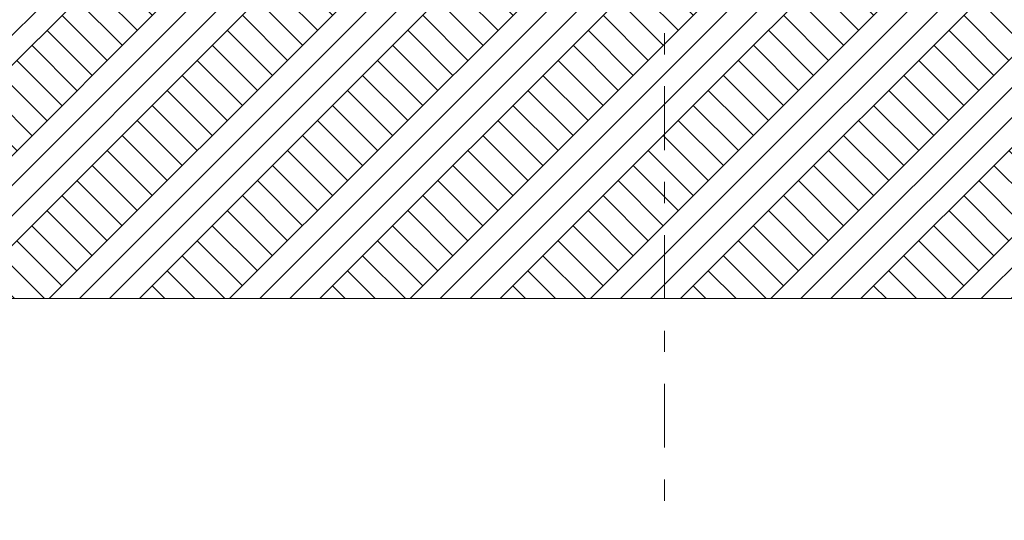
# Model space of a CAD drawing. Header units: metres. Extents: x -52 to 321, y -8 to 26.
# Tile 162 of 256: x 280.39 to 285.02, y -4.15 to -1.79. Entities that reach past the tile are written whole.
import ezdxf

# ---------------------------------------------------------------- set-up
doc = ezdxf.new("R2010")
doc.units = ezdxf.units.M
doc.header["$MEASUREMENT"] = 0
doc.linetypes.add('Schnittlinie', pattern=[0.6, 0.3, -0.15, 0, -0.15])
doc.layers.add('60 Gelände 2D Übersicht', color=7, linetype='Continuous')
doc.layers.add('60 Gelände Hänle', color=7, linetype='Continuous')
pattern_1 = [(45, (33626.11544, -0.00275), (-0.2121320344, 0.2121320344), []), (45, (33626.0447, 0.06797), (-0.424264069, 0.424264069), []), (45, (33625.974, 0.1387), (-0.424264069, 0.424264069), []), (135, (33625.9033, 0.20939), (0.07071067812, 0.07071067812), [0.3, -0.3])]

msp = doc.modelspace()

# ---------------------------------------------------------------- hatches: boundary and pattern name
at = {"layer": '60 Gelände Hänle', "linetype": 'Continuous', "lineweight": 18, "true_color": 0x9f9f9f}
h = msp.add_hatch(dxfattribs=at)
h.set_pattern_fill('Boden__gewachsen_0002', color=253, style=0, pattern_type=2)
h.set_pattern_definition(pattern_1)
h.paths.add_polyline_path([(283.7799, -3.1027), (283.7799, -1.3923), (282.6232, -1.1489), (279.1961, -0.4426), (279.1961, -3.1027)])
h = msp.add_hatch(dxfattribs=at)
h.set_pattern_fill('Boden__gewachsen_0002', color=253, style=0, pattern_type=2)
h.set_pattern_definition(pattern_1)
h.paths.add_polyline_path([(286.6743, -3.1027), (286.6743, -1.3281), (285.9698, -1.3425), (283.7799, -1.3945), (283.7799, -3.1027)])

# ---------------------------------------------------------------- linework, layer by layer
at = {"layer": '60 Gelände 2D Übersicht', "color": 7, "linetype": 'Schnittlinie', "lineweight": 13}
msp.add_line((283.4206, 14.6956), (283.4206, -4.1464), dxfattribs=at)
at = {"layer": '60 Gelände Hänle', "color": 7, "linetype": 'Continuous', "lineweight": 18}
for p, q in [((283.7799, -3.1027), (279.1961, -3.1027)), ((286.6743, -3.1027), (283.7799, -3.1027))]:
    msp.add_line(p, q, dxfattribs=at)

doc.saveas('drawing.dxf')
